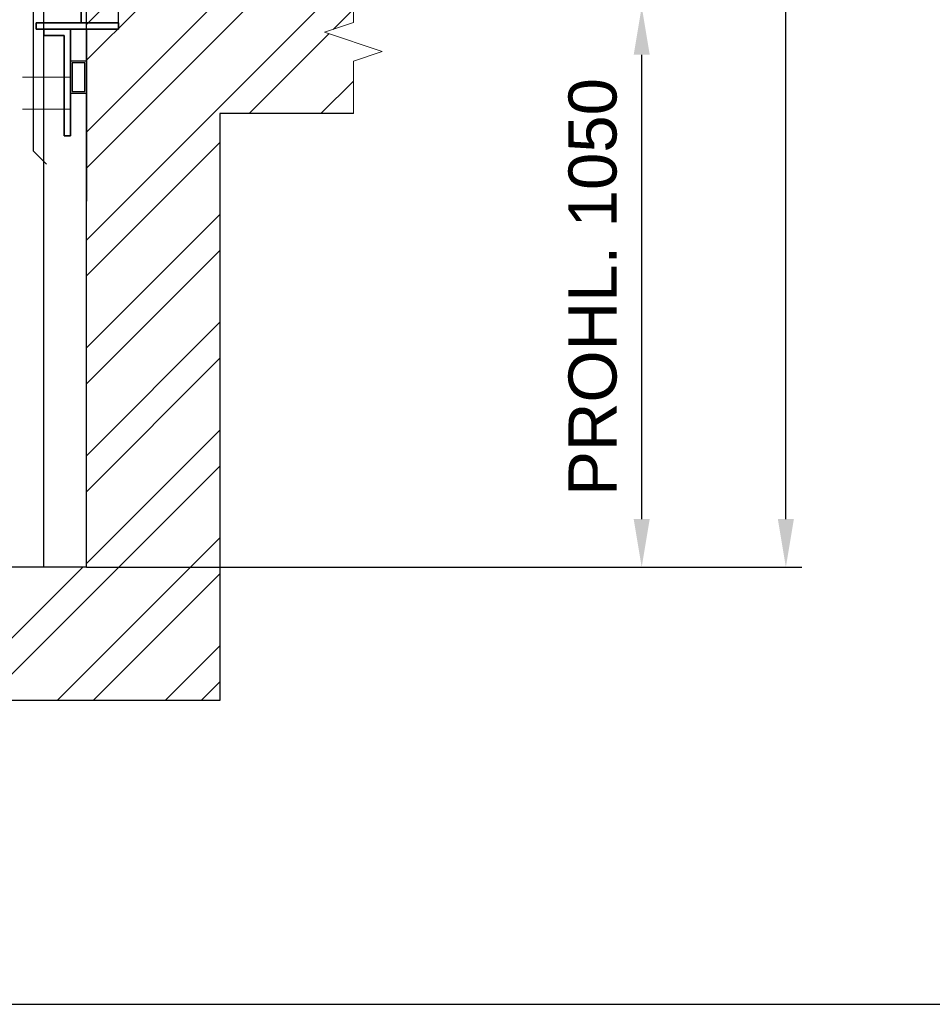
# Model space of a CAD drawing. Header units: millimetres. Extents: x 132157 to 155303, y 33763 to 45643.
# Tile 25 of 256: x 141303 to 142443, y 33763 to 34993. Entities that reach past the tile are written whole.
import ezdxf

# ---------------------------------------------------------------- set-up
doc = ezdxf.new("R2010")
doc.units = ezdxf.units.MM
doc.header["$LTSCALE"] = 20
doc.header["$PDMODE"] = 35
doc.header["$PDSIZE"] = 10
doc.linetypes.add('ČERCHOVANÁ2', pattern=[12.7, 6.35, -3.175, 0, -3.175])
doc.linetypes.add('ČÁRKOVANÁ2', pattern=[9.525, 6.35, -3.175])
for name, color, linetype in [('KABINA', 5, 'Continuous'), ('KONSTRUKCE', 30, 'Continuous'), ('KOTY', 7, 'Continuous'), ('PROTIVÁHA', 30, 'Continuous'), ('PŘEJEZD', 7, 'ČÁRKOVANÁ2'), ('ZDI', 3, 'Continuous')]:
    doc.layers.add(name, color=color, linetype=linetype)
for name, color, linetype, lineweight in [('OSY', 1, 'ČERCHOVANÁ2', 9), ('RÁM', 4, 'Continuous', 35), ('SLABA', 7, 'Continuous', 9), ('ŠRAFY', 7, 'Continuous', 9)]:
    doc.layers.add(name, color=color, linetype=linetype, lineweight=lineweight)
doc.styles.get("Standard").update_dxf_attribs({"font": 'arial.ttf'})
doc.dimstyles.get("Standard").update_dxf_attribs({"dimscale": 20, "dimtxt": 3, "dimasz": 3, "dimexe": 1, "dimexo": 0, "dimgap": 1.5, "dimtad": 1, "dimdsep": 46, "dimtxsty": 'Standard', "dimcen": 0, "dimdle": 1, "dimclrd": 256, "dimclre": 256, "dimclrt": 256, "dimaunit": 1, "dimadec": 0, "dimazin": 0, "dimtfac": 0.6, "dimtmove": 0, "dimatfit": 3, "dimfxl": 0, "dimtolj": 1, "dimarcsym": 0})

# ---------------------------------------------------------------- blocks, each defined once
blk = doc.blocks.new('*D593')
at = {"layer": 'Defpoints', "color": 0, "ltscale": 0.5}
for p in [(141719.8, 35009.3), (142079.8, 35009.3), (141386.5, 34309.3)]:
    blk.add_point(p, dxfattribs=at)
at = {"layer": 'KOTY', "lineweight": -2, "ltscale": 0.5}
for p, q in [((141719.8, 35009.3), (142099.8, 35009.3)), ((142079.8, 34369.3), (142079.8, 34949.3)), ((141386.5, 34309.3), (142099.8, 34309.3))]:
    blk.add_line(p, q, dxfattribs=at)
at = {"layer": 'KOTY', "ltscale": 0.5}
for points in [[(142069.8, 34949.3), (142089.8, 34949.3), (142079.8, 35009.3)], [(142069.8, 34369.3), (142089.8, 34369.3), (142079.8, 34309.3)]]:
    blk.add_solid(points, dxfattribs=at)
at = {"layer": 'KOTY', "ltscale": 0.5, "insert": (142018.8, 34659.3), "char_height": 60, "attachment_point": 5, "rotation": 90}
blk.add_mtext('\\A1;PROHL. 1050', dxfattribs=at)
blk = doc.blocks.new('*D520')
at = {"layer": 'Defpoints', "color": 0, "ltscale": 0.5}
for p in [(141487.1, 40615.9), (142259.8, 40615.9), (141386.5, 34309.3)]:
    blk.add_point(p, dxfattribs=at)
at = {"layer": 'KOTY', "lineweight": -2, "ltscale": 0.5}
for p, q in [((141487.1, 40615.9), (142279.8, 40615.9)), ((142259.8, 34369.3), (142259.8, 40555.9)), ((141386.5, 34309.3), (142279.8, 34309.3))]:
    blk.add_line(p, q, dxfattribs=at)
at = {"layer": 'KOTY', "ltscale": 0.5}
for points in [[(142249.8, 40555.9), (142269.8, 40555.9), (142259.8, 40615.9)], [(142249.8, 34369.3), (142269.8, 34369.3), (142259.8, 34309.3)]]:
    blk.add_solid(points, dxfattribs=at)
at = {"layer": 'KOTY', "ltscale": 0.5, "insert": (142191.8, 37462.6), "char_height": 60, "attachment_point": 5, "rotation": 90}
blk.add_mtext('\\A1;CELKOVÁ VÝŠKA ŠACHTY 9460', dxfattribs=at)

msp = doc.modelspace()

# ---------------------------------------------------------------- hatches: boundary and pattern name
at = {"layer": 'ŠRAFY', "ltscale": 0.5}
h = msp.add_hatch(dxfattribs=at)
h.set_pattern_fill('ANSI32', color=256, scale=10)
h.set_pattern_definition([(45, (38784.54, 9435.88), (-67.35192, 67.35192), []), (45, (38829.44, 9435.88), (-67.35192, 67.35192), [])])
h.paths.add_polyline_path([(141553.1698, 34875.9255), (141719.8365, 34875.9255), (141719.8365, 34965.3101), (141683.8857, 34977.3754), (141719.8365, 34989.4408), (141719.8365, 35009.2588), (141386.5031, 35009.2588), (141386.5031, 34309.2588), (140179.8365, 34309.2588), (140179.8365, 35009.2588), (139846.5031, 35009.2588), (139846.5031, 34989.4408), (139882.4539, 34977.3754), (139810.5524, 34953.2447), (139846.5031, 34941.1793), (139846.5031, 34875.9255), (140013.1698, 34875.9255), (140013.1698, 34142.5921), (141553.1698, 34142.5921)])

# ---------------------------------------------------------------- linework, layer by layer
at = {"ltscale": 0.5}
msp.add_lwpolyline([(138502.5715, 33763.197), (155302.5715, 33763.197), (155302.5715, 45643.197), (138502.5715, 45643.197)], close=True, dxfattribs=at)
at = {"layer": 'KABINA', "flags": 128}
msp.add_lwpolyline([(141319.8365, 35009.2588), (141319.8365, 34829.2588), (141336.5031, 34812.5921)], dxfattribs=at)
at = {"layer": 'KONSTRUKCE', "linetype": 'Continuous'}
for points in [[(141386.5031, 34901.2587), (141386.5031, 34941.2587), (141366.5031, 34941.2587), (141366.5031, 34901.2587)], [(141384.5031, 34903.2587), (141384.5031, 34939.2587), (141368.5031, 34939.2587), (141368.5031, 34903.2587)]]:
    msp.add_lwpolyline(points, close=True, dxfattribs=at).dxf.unprotected_set("ltscale", 0)
at = {"layer": 'OSY', "ltscale": 0.5}
for p, q in [((141306.5031, 34921.2587), (141366.5031, 34921.2587)), ((141306.5031, 34881.2587), (141366.5031, 34881.2587))]:
    msp.add_line(p, q, dxfattribs=at)
at = {"layer": 'PROTIVÁHA', "ltscale": 0.5}
for p, q in [((141333.1732, 34309.2588), (141333.1732, 40699.2588)), ((141386.5031, 34309.2588), (141386.5031, 40699.2588))]:
    msp.add_line(p, q, dxfattribs=at)
at = {"layer": 'PŘEJEZD', "ltscale": 0.5}
msp.add_line((141386.5031, 36409.2584), (141386.5031, 34981.2587), dxfattribs=at)
at = {"layer": 'RÁM'}
for p, q in [((141333.1698, 34981.2587), (141333.1698, 34973.2587)), ((141333.1698, 34981.2587), (141366.5031, 34981.2587)), ((141366.5031, 34981.2587), (141366.5031, 34847.9254)), ((141333.1698, 34973.2587), (141358.5031, 34973.2587)), ((141358.5031, 34847.9254), (141358.5031, 34973.2587)), ((141366.5031, 34847.9254), (141358.5031, 34847.9254))]:
    msp.add_line(p, q, dxfattribs=at)
at = {"layer": 'RÁM', "flags": 128}
for points in [[(141379.8365, 36187.9272), (141379.8365, 34989.2588)], [(141426.5031, 34989.2588), (141426.5031, 34981.2587), (141323.8365, 34981.2587), (141323.8365, 34989.2588)], [(141323.8365, 34989.2588), (141426.5031, 34989.2588)]]:
    msp.add_lwpolyline(points, dxfattribs=at)
at = {"layer": 'SLABA', "ltscale": 0.5}
msp.add_lwpolyline([(141719.8365, 35009.2588), (141719.8365, 34989.4408), (141683.8857, 34977.3754), (141755.7872, 34953.2447), (141719.8365, 34941.1793), (141719.8365, 34875.9255)], dxfattribs=at)
msp.add_lwpolyline([(141719.8365, 35009.2588), (141719.8365, 34989.4408), (141683.8857, 34977.3754), (141755.7872, 34953.2447), (141719.8365, 34941.1793), (141719.8365, 34875.9255)], dxfattribs=at)
at = {"layer": 'ZDI', "linetype": 'Continuous', "ltscale": 0.5}
for p, q in [((141386.5031, 34309.2588), (141386.5031, 35009.2588)), ((141719.8365, 34875.9255), (141553.1698, 34875.9255)), ((141553.1698, 34875.9255), (141553.1698, 34142.5921)), ((141386.5031, 34309.2588), (140179.8365, 34309.2588)), ((141553.1698, 34142.5921), (140013.1698, 34142.5921))]:
    msp.add_line(p, q, dxfattribs=at)
at = {"layer": 'ZDI', "ltscale": 0.5}
for p, q in [((141426.5031, 34981.2587), (141426.5031, 35009.2588)), ((141386.5031, 34981.2587), (141386.5031, 34766.5885)), ((141386.5031, 34981.2587), (141426.5031, 34981.2587))]:
    msp.add_line(p, q, dxfattribs=at)

# ---------------------------------------------------------------- dimensions: what is measured, and where the dimension line sits
at = {"layer": 'KOTY', "ltscale": 0.5}
dim = msp.add_linear_dim(base=(142259.8365, 40615.9255), p1=(141386.5031, 34309.2588), p2=(141487.1008, 40615.9255), angle=90, text='CELKOVÁ VÝŠKA ŠACHTY <>', dimstyle='Standard', override={"dimlfac": 1.5}, dxfattribs=at)
dim.commit()
dim.dimension.update_dxf_attribs({"geometry": '*D520', "text_midpoint": (142191.7532, 37462.5921)})
dim = msp.add_linear_dim(base=(142079.8365, 35009.2588), p1=(141386.5031, 34309.2588), p2=(141719.8365, 35009.2588), angle=90, text='PROHL. <>', dimstyle='Standard', override={"dimlfac": 1.5}, dxfattribs=at)
dim.commit()
dim.dimension.update_dxf_attribs({"geometry": '*D593', "text_midpoint": (142079.8365, 34659.2588), "dimtype": 160})

doc.saveas('drawing.dxf')
